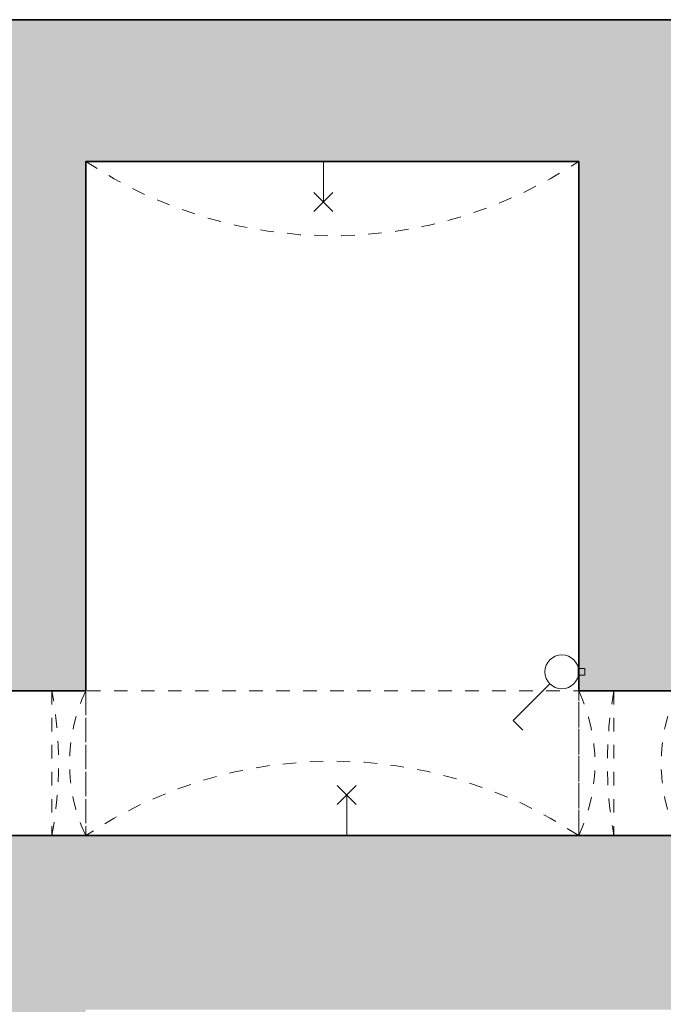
# Model space of a CAD drawing. Header units: metres. Extents: x -0.2 to 46.2, y -4.9 to 27.9.
# Tile 5 of 11: x 17.4 to 22.2, y 7.5 to 14.7. Entities that reach past the tile are written whole.
import ezdxf

# ---------------------------------------------------------------- set-up
doc = ezdxf.new("R2010")
doc.units = ezdxf.units.M
doc.linetypes.add('AV - Cerch_ 1 tecka 4mm', pattern=[0.006, 0.004, -0.001, 0, -0.001])
doc.layers.add('AV-SRAFY', color=7, linetype='Continuous', lineweight=35)
doc.layers.add('AV-STAVBA', color=7, linetype='Continuous', lineweight=18)
doc.layers.add('AV-TEXTY', color=5, linetype='Continuous', lineweight=13, true_color=0x0000ff)

# ---------------------------------------------------------------- blocks, each defined once
blk = doc.blocks.new('GM_Otvor s klenutým nadpražím - 1070x2100_1400-881446-1PP')
at = {"layer": 'AV-STAVBA', "color": 254, "linetype": 'AV - Cerch_ 1 tecka 4mm', "lineweight": 13, "true_color": 0xcccccc}
for p, q in [((-0.535, 0.4), (0.535, 0.4)), ((0.4515, -0.4), (-0.4515, -0.4))]:
    blk.add_line(p, q, dxfattribs=at)
for centre, start, end in [((0, 1.5326), 244.7157, 295.2843), ((0, -1.5326), 64.7157, 115.2843)]:
    blk.add_arc(centre, 1.2526, start, end, dxfattribs=at)
blk = doc.blocks.new('GM_Otvor s klenutým nadpražím - 1070x2100_1200-1020406-1PP')
at = {"layer": 'AV-STAVBA', "color": 254, "linetype": 'AV - Cerch_ 1 tecka 4mm', "lineweight": 13, "true_color": 0xcccccc}
for p, q in [((-0.535, 0.365), (0.535, 0.365)), ((0.4515, -0.365), (-0.4515, -0.365))]:
    blk.add_line(p, q, dxfattribs=at)
for centre, start, end in [((0, 1.4976), 244.7157, 295.2843), ((0, -1.4976), 64.7157, 115.2843)]:
    blk.add_arc(centre, 1.2526, start, end, dxfattribs=at)
blk = doc.blocks.new('GM_Void_valená klenba - GM_Void_valená klenba-1524405-1PP')
at = {"layer": 'AV-STAVBA', "color": 254, "linetype": 'AV - Cerch_ 1 tecka 4mm', "lineweight": 13, "true_color": 0xcccccc}
for p, q in [((-1.825, 2.495), (-1.825, -2.495)), ((-1.825, 2.495), (1.825, 2.495)), ((1.825, 2.495), (1.825, -2.495)), ((-1.825, -2.495), (1.825, -2.495))]:
    blk.add_line(p, q, dxfattribs=at)
for centre, start, end in [((0, 5.2444), 236.42485, 303.57515), ((0, -5.2444), 56.42485, 123.57515)]:
    blk.add_arc(centre, 3.3, start, end, dxfattribs=at)
blk = doc.blocks.new('GM_Void_valená klenba - GM_Void_valená klenba-1524406-1PP')
at = {"layer": 'AV-STAVBA', "color": 254, "linetype": 'AV - Cerch_ 1 tecka 4mm', "lineweight": 13, "true_color": 0xcccccc}
for p, q in [((-0.535, 2.08), (-0.535, -2.08)), ((-0.535, 2.08), (0.535, 2.08)), ((0.535, 2.08), (0.535, -2.08)), ((-0.535, -2.08), (0.535, -2.08))]:
    blk.add_line(p, q, dxfattribs=at)
for centre, start, end in [((0, 5.0319), 259.7273, 280.2727), ((0, -5.0319), 79.7273, 100.2727)]:
    blk.add_arc(centre, 3, start, end, dxfattribs=at)
blk = doc.blocks.new('D0089 - 1514 - OÚPSŘ_Benešova_rvt-1-1PP')
at = {"layer": 'AV-SRAFY', "lineweight": 5, "true_color": 0xcccccc}
h = blk.add_hatch(color=254, dxfattribs=at)
h.paths.add_polyline_path([(32.1098, 13.6982), (32.1098, 13.8482), (30.4848, 13.8482), (30.4848, 13.6982), (31.4944, 13.6982)])
h.paths.add_polyline_path([(33.5098, 13.6982), (34.3848, 13.6982), (34.3848, 13.8482), (33.5098, 13.8482)])
h.paths.add_polyline_path([(36.8448, 13.6982), (36.8448, 13.8482), (35.7848, 13.8482), (35.7848, 13.6982), (36.6248, 13.6982)])
h.paths.add_polyline_path([(22.2948, 13.6982), (22.8198, 13.6982), (22.8198, 13.8482), (22.3279, 13.8482), (22.3279, 14.7482), (17.1148, 14.7482), (17.1148, 13.6982), (22.186, 13.6982)])
h.paths.add_polyline_path([(29.0848, 13.6982), (29.0848, 13.8482), (27.4398, 13.8482), (27.4398, 13.6982), (27.4548, 13.6982)])
h.paths.add_polyline_path([(26.1398, 13.6982), (26.1398, 13.8482), (24.1198, 13.8482), (24.1198, 13.6982), (25.4349, 13.6982)])
at = {"layer": 'AV-SRAFY', "lineweight": 18, "true_color": 0xcccccc}
h = blk.add_hatch(color=254, dxfattribs=at)
h.paths.add_polyline_path([(17.1148, 8.3882), (17.9148, 8.3882), (17.9148, 8.7082), (17.1148, 8.7082)])
h.paths.add_polyline_path([(17.3557, 9.7782), (17.9148, 9.7782), (17.9148, 13.6982), (17.1148, 13.6982), (17.1148, 13.6444), (17.2898, 13.6444), (17.2898, 12.9944), (17.1148, 12.9944), (17.1148, 9.7782)])
for points in [[(21.5648, 9.7782), (22.2948, 9.7782), (22.2948, 13.6982), (21.5648, 13.6982), (21.5648, 10.328)], [(17.9148, 7.2882), (17.9148, 8.3882), (15.5448, 8.3882), (15.5448, 7.2882), (17.0148, 7.2882)]]:
    blk.add_hatch(color=254, dxfattribs=at).paths.add_polyline_path(points)
h = blk.add_hatch(color=254, dxfattribs=at)
h.paths.add_polyline_path([(36.8448, 7.4182), (36.8448, 8.7082), (34.3848, 8.7082), (34.3848, 7.4182), (35.534, 7.4182)])
h.paths.add_polyline_path([(28.9948, 7.4182), (28.9948, 8.7082), (28.5548, 8.7082), (28.5548, 7.4182)])
h.paths.add_polyline_path([(27.7548, 7.4182), (27.7548, 8.7082), (25.4748, 8.7082), (25.4748, 7.4182), (27.4548, 7.4182)])
h.paths.add_polyline_path([(17.9148, 7.4182), (24.6748, 7.4182), (24.6748, 8.7082), (17.9148, 8.7082), (17.9148, 7.4398)])
h.paths.add_polyline_path([(30.7848, 7.4182), (30.7848, 8.7082), (30.6748, 8.7082), (30.6748, 7.4182)])
h.paths.add_polyline_path([(31.5848, 7.4182), (31.9548, 7.4182), (31.9548, 8.7082), (31.5848, 8.7082), (31.5848, 7.4398)])
h.paths.add_polyline_path([(33.4148, 7.4182), (33.5848, 7.4182), (33.5848, 8.7082), (33.4148, 8.7082), (33.4148, 7.4398)])
at = {"layer": 'AV-STAVBA', "color": 254, "lineweight": 35, "true_color": 0xcccccc}
for p, q in [((17.1148, 14.7482), (22.3279, 14.7482)), ((17.9148, 9.7782), (17.9148, 13.6982)), ((21.5648, 13.6982), (17.9148, 13.6982)), ((21.5648, 13.6982), (21.5648, 9.7782)), ((17.1148, 9.7782), (17.9148, 9.7782)), ((21.5648, 9.7782), (22.2948, 9.7782)), ((17.9148, 8.7082), (17.1148, 8.7082)), ((24.6748, 8.7082), (17.9148, 8.7082))]:
    blk.add_line(p, q, dxfattribs=at)
at = {"layer": 'AV-STAVBA', "color": 254, "lineweight": 18, "true_color": 0xcccccc}
blk.add_blockref('GM_Void_valená klenba - GM_Void_valená klenba-1524405-1PP', (19.7398, 11.2032), dxfattribs=at)
for name, p, rotation in [('GM_Otvor s klenutým nadpražím - 1070x2100_1400-881446-1PP', (17.5148, 9.2432), 269.9999999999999), ('GM_Void_valená klenba - GM_Void_valená klenba-1524406-1PP', (19.7448, 9.2432), 269.9999999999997), ('GM_Otvor s klenutým nadpražím - 1070x2100_1200-1020406-1PP', (21.9298, 9.2432), 89.9999999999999)]:
    blk.add_blockref(name, p, dxfattribs=dict(at, rotation=rotation))
blk = doc.blocks.new('EF_Vypínač - Jednoklapka-V2-1PP')
at = {"layer": 'AV-STAVBA'}
for p, q in [((3.0798, 3.7032), (3.0798, 3.6232)), ((3.0848, 3.7032), (3.0798, 3.7032)), ((3.0798, 3.6332), (3.0798, 3.6932)), ((3.0798, 3.6932), (3.0798, 3.6332)), ((3.0848, 3.6232), (3.0848, 3.7032)), ((3.1298, 3.6872), (3.0848, 3.6872)), ((3.1298, 3.6392), (3.1298, 3.6872)), ((3.0798, 3.6232), (3.0848, 3.6232)), ((3.0848, 3.6392), (3.1298, 3.6392))]:
    blk.add_line(p, q, dxfattribs=at)
blk = doc.blocks.new('LF_kulový vrchlík - 80_200-V4-1PP')
at = {"layer": 'AV-STAVBA', "color": 5, "true_color": 0x0000ff}
for p, q in [((5.0755, 15.4597), (4.9341, 15.6011)), ((5.0755, 15.6011), (4.9341, 15.4597)), ((5.3032, 15.5304), (5.0048, 15.5304))]:
    blk.add_line(p, q, dxfattribs=at)
blk = doc.blocks.new('LF_kulový vrchlík - 80_200-890111-1PP')
at = {"layer": 'AV-STAVBA', "color": 5, "true_color": 0x0000ff}
for p, q in [((5.0755, 26.5987), (4.9341, 26.4572)), ((5.0755, 26.4572), (4.9341, 26.5987)), ((5.3032, 26.5279), (5.0048, 26.5279))]:
    blk.add_line(p, q, dxfattribs=at)

msp = doc.modelspace()

# ---------------------------------------------------------------- linework, layer by layer
at = {"layer": 'AV-TEXTY', "lineweight": 5}
for p, q in [((21.3514, 9.8316), (21.0788, 9.5589)), ((21.3514, 9.8316), (21.3217, 9.8019)), ((21.0788, 9.5589), (21.1507, 9.487))]:
    msp.add_line(p, q, dxfattribs=at)
msp.add_circle((21.4398, 9.9199), 0.125, dxfattribs=at)

# ---------------------------------------------------------------- block references
at = {"lineweight": 5}
msp.add_blockref('D0089 - 1514 - OÚPSŘ_Benešova_rvt-1-1PP', (0, 0), dxfattribs=at)
at = {"layer": 'AV-STAVBA', "color": 5, "true_color": 0x0000ff}
for name, p, rotation in [('LF_kulový vrchlík - 80_200-V4-1PP', (35.205, 8.3934), 89.99999999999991), ('LF_kulový vrchlík - 80_200-890111-1PP', (-6.6813, 14.013), 270.0000000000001)]:
    msp.add_blockref(name, p, dxfattribs=dict(at, rotation=rotation))
at = {"layer": 'AV-STAVBA'}
msp.add_blockref('EF_Vypínač - Jednoklapka-V2-1PP', (18.48, 6.2567), dxfattribs=at)

doc.saveas('drawing.dxf')
